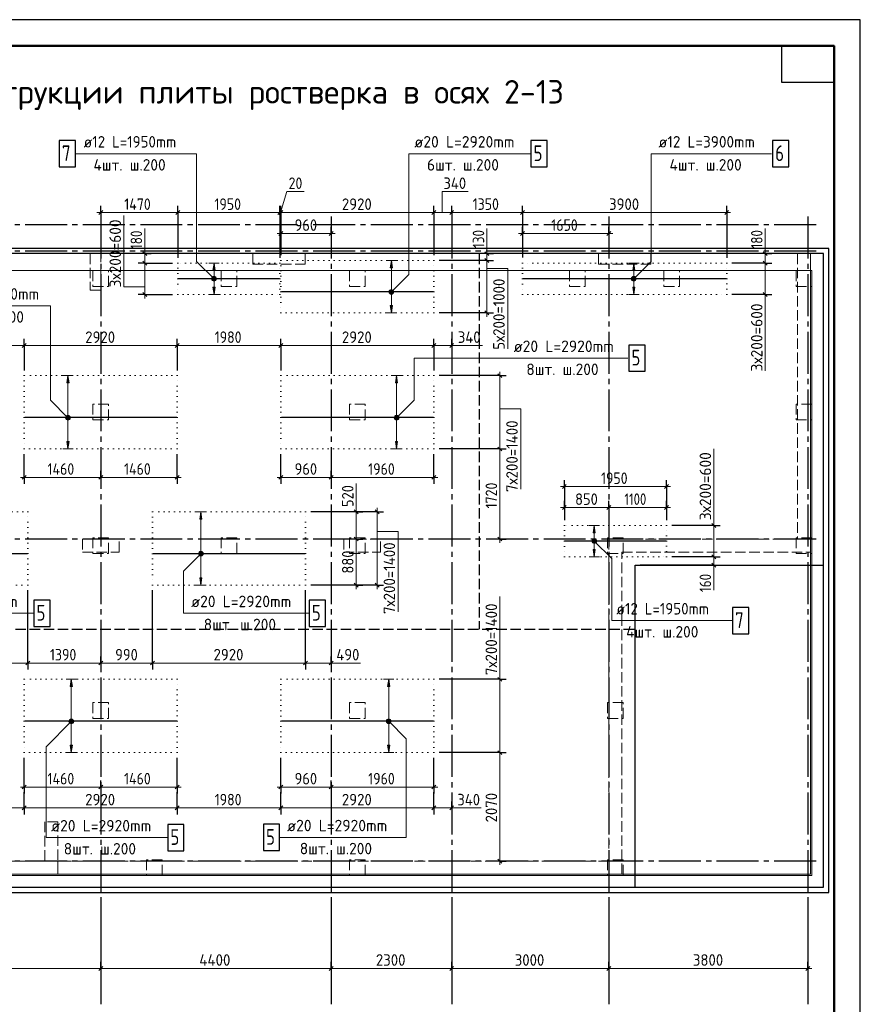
# Model space of a CAD drawing. Header units: millimetres. Extents: x 0 to 42000, y 0 to 29700.
# Tile 4 of 4: x 25952 to 42000, y 10896 to 29700. Entities that reach past the tile are written whole.
import ezdxf

# ---------------------------------------------------------------- set-up
doc = ezdxf.new("R2010")
doc.units = ezdxf.units.MM
for name, pattern in [('______2', [270, 200, -70]), ('______5', [1100, 800, -100, 100, -100]), ('______9', [100, 0, -100])]:
    doc.linetypes.add(name, pattern=pattern)
for name, color, linetype, lineweight in [('Standard', 7, 'Continuous', 25), ('ЖБ Пилон', 7, 'Continuous', 35), ('ЖБ Плита Фундамента верхний уровень', 7, 'Continuous', 35), ('ЖБ Стена верхний уровень', 7, 'Continuous', 35), ('Общий01', 7, 'Continuous', 13), ('Позиционная метка номер позиции', 7, 'Continuous', 13), ('Примечания', 7, 'Continuous', 13), ('Размерная линия_ общее', 7, 'Continuous', 13), ('Текст_ общее', 7, 'Continuous', 25)]:
    doc.layers.add(name, color=color, linetype=linetype, lineweight=lineweight)
doc.layers.add('Оси', color=7, linetype='______5', true_color=0x656565)
doc.styles.add('ISOCPEUR', font='txt')

msp = doc.modelspace()

# ---------------------------------------------------------------- hatches: boundary and pattern name
at = {"linetype": 'Continuous', "lineweight": 13, "transparency": 33554687}
for points in [[(29682, 24912), (29662, 25052), (29642, 24912)], [(33068, 24962), (33048, 25102), (33028, 24962)], [(37696, 24912), (37676, 25052), (37656, 24912)], [(26894, 22762), (26874, 22902), (26854, 22762)], [(33167, 22762), (33147, 22902), (33127, 22762)], [(29431, 20162), (29411, 20302), (29391, 20162)], [(36941, 19902), (36921, 20042), (36901, 19902)], [(26958, 16962), (26938, 17102), (26918, 16962)], [(33017, 16962), (32997, 17102), (32977, 16962)]]:
    msp.add_hatch(color=7, dxfattribs=at).paths.add_polyline_path(points)
for points in [[(29682, 24592), (29662, 24452), (29642, 24592)], [(37696, 24592), (37676, 24452), (37656, 24592)], [(33068, 24242), (33048, 24102), (33028, 24242)], [(26894, 21642), (26874, 21502), (26854, 21642)], [(33167, 21642), (33147, 21502), (33127, 21642)], [(36941, 19582), (36921, 19442), (36901, 19582)], [(29431, 19042), (29411, 18902), (29391, 19042)], [(26958, 15842), (26938, 15702), (26918, 15842)], [(33017, 15842), (32997, 15702), (32977, 15842)]]:
    msp.add_hatch(color=7, dxfattribs=at).paths.add_polyline_path(points, flags=16)
at = {"layer": 'Позиционная метка номер позиции', "linetype": 'Continuous', "lineweight": 13, "transparency": 33554687}
for points in [[(29630, 24720), (29673, 24795), (29618, 24740)], [(29618, 24740), (29673, 24795), (29650, 24795)], [(29618, 24740), (29650, 24795), (29618, 24763)], [(29618, 24763), (29650, 24795), (29630, 24783)], [(29630, 24720), (29694, 24783), (29673, 24795)], [(29650, 24708), (29694, 24783), (29630, 24720)], [(29650, 24708), (29705, 24763), (29694, 24783)], [(29673, 24708), (29705, 24763), (29650, 24708)], [(29673, 24708), (29705, 24740), (29705, 24763)], [(29705, 24740), (29673, 24708), (29694, 24720)], [(37633, 24763), (37708, 24720), (37645, 24783)], [(37633, 24740), (37688, 24708), (37633, 24763)], [(37633, 24763), (37688, 24708), (37708, 24720)], [(37665, 24708), (37633, 24740), (37645, 24720)], [(37633, 24740), (37665, 24708), (37688, 24708)], [(37645, 24783), (37720, 24740), (37665, 24795)], [(37645, 24783), (37708, 24720), (37720, 24740)], [(37665, 24795), (37720, 24740), (37720, 24763)], [(37665, 24795), (37720, 24763), (37688, 24795)], [(37688, 24795), (37720, 24763), (37708, 24783)], [(33004, 24513), (33080, 24470), (33016, 24533)], [(33004, 24490), (33059, 24458), (33004, 24513)], [(33004, 24513), (33059, 24458), (33080, 24470)], [(33036, 24458), (33004, 24490), (33016, 24470)], [(33004, 24490), (33036, 24458), (33059, 24458)], [(33016, 24533), (33091, 24490), (33036, 24545)], [(33016, 24533), (33080, 24470), (33091, 24490)], [(33036, 24545), (33091, 24490), (33091, 24513)], [(33036, 24545), (33091, 24513), (33059, 24545)], [(33059, 24545), (33091, 24513), (33080, 24533)], [(26842, 22066), (26885, 22141), (26831, 22086)], [(26831, 22086), (26885, 22141), (26862, 22141)], [(26831, 22086), (26862, 22141), (26831, 22109)], [(26831, 22109), (26862, 22141), (26842, 22129)], [(26842, 22066), (26906, 22129), (26885, 22141)], [(26862, 22054), (26906, 22129), (26842, 22066)], [(26862, 22054), (26917, 22109), (26906, 22129)], [(26885, 22054), (26917, 22109), (26862, 22054)], [(26885, 22054), (26917, 22086), (26917, 22109)], [(26917, 22086), (26885, 22054), (26906, 22066)], [(33104, 22109), (33179, 22066), (33115, 22129)], [(33104, 22086), (33159, 22054), (33104, 22109)], [(33104, 22109), (33159, 22054), (33179, 22066)], [(33136, 22054), (33104, 22086), (33115, 22066)], [(33104, 22086), (33136, 22054), (33159, 22054)], [(33115, 22129), (33190, 22086), (33136, 22141)], [(33115, 22129), (33179, 22066), (33190, 22086)], [(33136, 22141), (33190, 22086), (33190, 22109)], [(33136, 22141), (33190, 22109), (33159, 22141)], [(33159, 22141), (33190, 22109), (33179, 22129)], [(36877, 19753), (36909, 19785), (36889, 19773)], [(36909, 19785), (36877, 19753), (36877, 19730)], [(36909, 19785), (36877, 19730), (36932, 19785)], [(36932, 19785), (36877, 19730), (36889, 19710)], [(36932, 19785), (36889, 19710), (36953, 19773)], [(36953, 19773), (36889, 19710), (36909, 19698)], [(36953, 19773), (36909, 19698), (36964, 19753)], [(36964, 19753), (36909, 19698), (36932, 19698)], [(36964, 19753), (36932, 19698), (36964, 19730)], [(36964, 19730), (36932, 19698), (36953, 19710)], [(29443, 19470), (29379, 19533), (29368, 19513)], [(29443, 19470), (29368, 19513), (29422, 19458)], [(29422, 19458), (29368, 19513), (29368, 19490)], [(29422, 19458), (29368, 19490), (29399, 19458)], [(29399, 19458), (29368, 19490), (29379, 19470)], [(29454, 19490), (29399, 19545), (29379, 19533)], [(29454, 19490), (29379, 19533), (29443, 19470)], [(29454, 19513), (29422, 19545), (29399, 19545)], [(29454, 19513), (29399, 19545), (29454, 19490)], [(29422, 19545), (29454, 19513), (29443, 19533)], [(26969, 16266), (26906, 16329), (26894, 16309)], [(26969, 16266), (26894, 16309), (26949, 16254)], [(26949, 16254), (26894, 16309), (26894, 16286)], [(26949, 16254), (26894, 16286), (26926, 16254)], [(26926, 16254), (26894, 16286), (26906, 16266)], [(26981, 16286), (26926, 16341), (26906, 16329)], [(26981, 16286), (26906, 16329), (26969, 16266)], [(26981, 16309), (26949, 16341), (26926, 16341)], [(26981, 16309), (26926, 16341), (26981, 16286)], [(26949, 16341), (26981, 16309), (26969, 16329)], [(32954, 16313), (32985, 16345), (32965, 16333)], [(32985, 16345), (32954, 16313), (32954, 16290)], [(32985, 16345), (32954, 16290), (33008, 16345)], [(33008, 16345), (32954, 16290), (32965, 16270)], [(33008, 16345), (32965, 16270), (33029, 16333)], [(33029, 16333), (32965, 16270), (32985, 16258)], [(33029, 16333), (32985, 16258), (33040, 16313)], [(33040, 16313), (32985, 16258), (33008, 16258)], [(33040, 16313), (33008, 16258), (33040, 16290)], [(33040, 16290), (33008, 16258), (33029, 16270)]]:
    msp.add_hatch(color=7, dxfattribs=at).paths.add_polyline_path(points)

# ---------------------------------------------------------------- linework, layer by layer
at = {"color": 251, "linetype": 'Continuous', "lineweight": 13, "true_color": 0x494949, "transparency": 33554687}
for p, q in [((29662, 25052), (29562, 25052)), ((29662, 25052), (29642, 24912)), ((29682, 24912), (29662, 25052)), ((29662, 25052), (29762, 25052)), ((29662, 25052), (29662, 25052)), ((33048, 25102), (32948, 25102)), ((33048, 25102), (33028, 24962)), ((33068, 24962), (33048, 25102)), ((33048, 25102), (33148, 25102)), ((33048, 25102), (33048, 25102)), ((37676, 25052), (37576, 25052)), ((37676, 25052), (37656, 24912)), ((37696, 24912), (37676, 25052)), ((37676, 25052), (37776, 25052)), ((37676, 25052), (37676, 25052)), ((29642, 24912), (29682, 24912)), ((29662, 24592), (29662, 24912)), ((33028, 24962), (33068, 24962)), ((33048, 24242), (33048, 24962)), ((37656, 24912), (37696, 24912)), ((37676, 24592), (37676, 24912)), ((29662, 24452), (29562, 24452)), ((29662, 24452), (29642, 24592)), ((29642, 24592), (29682, 24592)), ((29682, 24592), (29662, 24452)), ((29662, 24452), (29762, 24452)), ((29662, 24452), (29662, 24452)), ((37676, 24452), (37576, 24452)), ((37676, 24452), (37656, 24592)), ((37656, 24592), (37696, 24592)), ((37696, 24592), (37676, 24452)), ((37676, 24452), (37776, 24452)), ((37676, 24452), (37676, 24452)), ((33048, 24102), (32948, 24102)), ((33048, 24102), (33028, 24242)), ((33028, 24242), (33068, 24242)), ((33068, 24242), (33048, 24102)), ((33048, 24102), (33148, 24102)), ((33048, 24102), (33048, 24102)), ((26874, 22902), (26774, 22902)), ((26874, 22902), (26854, 22762)), ((26854, 22762), (26894, 22762)), ((26894, 22762), (26874, 22902)), ((26874, 22902), (26974, 22902)), ((26874, 22902), (26874, 22902)), ((26874, 21642), (26874, 22762)), ((33147, 22902), (33047, 22902)), ((33147, 22902), (33127, 22762)), ((33127, 22762), (33167, 22762)), ((33167, 22762), (33147, 22902)), ((33147, 22902), (33247, 22902)), ((33147, 22902), (33147, 22902)), ((33147, 21642), (33147, 22762)), ((26874, 21502), (26854, 21642)), ((26854, 21642), (26894, 21642)), ((26894, 21642), (26874, 21502)), ((33147, 21502), (33127, 21642)), ((33127, 21642), (33167, 21642)), ((33167, 21642), (33147, 21502)), ((26874, 21502), (26774, 21502)), ((26874, 21502), (26974, 21502)), ((26874, 21502), (26874, 21502)), ((33147, 21502), (33047, 21502)), ((33147, 21502), (33247, 21502)), ((33147, 21502), (33147, 21502)), ((29411, 20302), (29311, 20302)), ((29411, 20302), (29391, 20162)), ((29391, 20162), (29431, 20162)), ((29431, 20162), (29411, 20302)), ((29411, 20302), (29511, 20302)), ((29411, 20302), (29411, 20302)), ((29411, 19042), (29411, 20162)), ((36921, 20042), (36821, 20042)), ((36921, 20042), (36901, 19902)), ((36941, 19902), (36921, 20042)), ((36921, 20042), (37021, 20042)), ((36921, 20042), (36921, 20042)), ((36901, 19902), (36941, 19902)), ((36921, 19582), (36921, 19902)), ((36921, 19442), (36901, 19582)), ((36901, 19582), (36941, 19582)), ((36941, 19582), (36921, 19442)), ((36921, 19442), (36821, 19442)), ((36921, 19442), (37021, 19442)), ((36921, 19442), (36921, 19442)), ((29411, 18902), (29391, 19042)), ((29391, 19042), (29431, 19042)), ((29431, 19042), (29411, 18902)), ((29411, 18902), (29311, 18902)), ((29411, 18902), (29511, 18902)), ((29411, 18902), (29411, 18902)), ((26938, 17102), (26838, 17102)), ((26938, 17102), (26918, 16962)), ((26918, 16962), (26958, 16962)), ((26958, 16962), (26938, 17102)), ((26938, 17102), (27038, 17102)), ((26938, 17102), (26938, 17102)), ((26938, 15842), (26938, 16962)), ((32997, 17102), (32897, 17102)), ((32997, 17102), (32977, 16962)), ((32977, 16962), (33017, 16962)), ((33017, 16962), (32997, 17102)), ((32997, 17102), (33097, 17102)), ((32997, 17102), (32997, 17102)), ((32997, 15842), (32997, 16962)), ((26938, 15702), (26918, 15842)), ((26918, 15842), (26958, 15842)), ((26958, 15842), (26938, 15702)), ((32997, 15702), (32977, 15842)), ((32977, 15842), (33017, 15842)), ((33017, 15842), (32997, 15702)), ((26938, 15702), (26838, 15702)), ((26938, 15702), (27038, 15702)), ((26938, 15702), (26938, 15702)), ((32997, 15702), (32897, 15702)), ((32997, 15702), (33097, 15702)), ((32997, 15702), (32997, 15702))]:
    msp.add_line(p, q, dxfattribs=at)
at = {"color": 7, "linetype": 'Continuous', "lineweight": 25, "transparency": 33554687}
for p, q in [((30914, 24752), (28976, 24752)), ((30914, 24752), (28976, 24752)), ((39444, 24752), (35556, 24752)), ((39444, 24752), (35556, 24752)), ((33850, 24502), (30950, 24502)), ((33850, 24502), (30950, 24502)), ((28950, 22102), (26050, 22102)), ((28950, 22102), (26050, 22102)), ((33850, 22102), (30950, 22102)), ((33850, 22102), (30950, 22102)), ((38294, 19742), (36356, 19742)), ((38294, 19742), (36356, 19742)), ((26100, 19502), (23200, 19502)), ((26100, 19502), (23200, 19502)), ((31400, 19502), (28500, 19502)), ((31400, 19502), (28500, 19502)), ((28950, 16302), (26050, 16302)), ((28950, 16302), (26050, 16302)), ((33850, 16302), (30950, 16302)), ((33850, 16302), (30950, 16302))]:
    msp.add_line(p, q, dxfattribs=at)
for points in [[(26709, 26890), (27019, 26890), (27019, 27390), (26709, 27390), (26709, 26890)], [(35712, 26890), (36022, 26890), (36022, 27390), (35712, 27390), (35712, 26890)], [(40325, 26890), (40635, 26890), (40635, 27390), (40325, 27390), (40325, 26890)], [(37581, 22986), (37891, 22986), (37891, 23486), (37581, 23486), (37581, 22986)], [(26223, 18113), (26533, 18113), (26533, 18613), (26223, 18613), (26223, 18113)], [(31479, 18113), (31789, 18113), (31789, 18613), (31479, 18613), (31479, 18113)], [(39560, 17973), (39870, 17973), (39870, 18473), (39560, 18473), (39560, 17973)], [(28779, 13829), (29089, 13829), (29089, 14329), (28779, 14329), (28779, 13829)], [(30605, 13833), (30915, 13833), (30915, 14333), (30605, 14333), (30605, 13833)]]:
    msp.add_lwpolyline(points, dxfattribs=at)
at = {"layer": 'Standard', "color": 7, "linetype": 'Continuous', "lineweight": 35, "transparency": 33554687}
for p, q in [((41500, 27600), (41500, 20500)), ((41500, 27200), (41500, 20100))]:
    msp.add_line(p, q, dxfattribs=at)
at = {"layer": 'Standard', "color": 7, "linetype": 'Continuous', "lineweight": 50, "transparency": 33554687}
msp.add_line((41500, 27100), (41500, 23200), dxfattribs=at)
at = {"layer": 'Standard', "color": 7, "linetype": 'Continuous', "lineweight": 25, "transparency": 33554687}
for points in [[(0, 0), (42000, 0), (42000, 29700), (0, 29700), (0, 0)], [(41500, 29200), (41500, 28500), (40500, 28500), (40500, 29200), (41500, 29200)]]:
    msp.add_lwpolyline(points, close=True, dxfattribs=at)
at = {"layer": 'Standard', "color": 7, "linetype": 'Continuous', "lineweight": 50, "transparency": 33554687}
msp.add_lwpolyline([(2000, 29200), (41500, 29200), (41500, 500), (2000, 500), (2000, 29200)], close=True, dxfattribs=at)
at = {"layer": 'Standard', "color": 7, "linetype": 'Continuous', "lineweight": 13, "transparency": 33554687}
for points in [[(41500, 29200), (2000, 29200), (2000, 6000), (41500, 6000), (41500, 29200)], [(4250, 13382), (41050, 13382), (41050, 25232), (4250, 25232), (4250, 13382)], [(4225, 13357), (41075, 13357), (41075, 24907), (4225, 24907), (4225, 13357)]]:
    msp.add_lwpolyline(points, dxfattribs=at)
at = {"layer": 'Standard', "color": 254, "linetype": 'Continuous', "lineweight": 25, "true_color": 0xc4c4ff, "transparency": 33554687}
msp.add_lwpolyline([(3900, 13032), (41400, 13032), (41400, 25332), (3900, 25332), (3900, 13032)], dxfattribs=at)
at = {"layer": 'Standard', "color": 7, "linetype": 'Continuous', "lineweight": 25, "transparency": 33554687}
msp.add_lwpolyline([(4000, 13132), (41300, 13132), (41300, 25232), (4000, 25232), (4000, 13132)], dxfattribs=at)
at = {"layer": 'ЖБ Пилон', "color": 253, "linetype": '______2', "lineweight": 13, "true_color": 0xa0a0a0, "transparency": 33554687}
for p, q in [((27500, 25232), (27300, 25232)), ((27300, 25232), (27300, 24532)), ((27500, 24532), (27500, 25232)), ((31400, 25232), (30400, 25232)), ((30400, 25232), (30400, 25032)), ((31400, 25032), (31400, 25232)), ((38000, 25232), (37000, 25232)), ((37000, 25232), (37000, 25032)), ((38000, 25032), (38000, 25232)), ((30400, 25032), (31400, 25032)), ((37000, 25032), (38000, 25032)), ((27650, 24907), (27350, 24907)), ((27350, 24907), (27350, 24607)), ((27650, 24607), (27650, 24907)), ((30100, 24907), (29800, 24907)), ((29800, 24907), (29800, 24607)), ((30100, 24607), (30100, 24907)), ((32550, 24907), (32250, 24907)), ((32250, 24907), (32250, 24607)), ((32550, 24607), (32550, 24907)), ((36750, 24907), (36450, 24907)), ((36450, 24907), (36450, 24607)), ((36750, 24607), (36750, 24907)), ((38550, 24907), (38250, 24907)), ((38250, 24907), (38250, 24607)), ((38550, 24607), (38550, 24907)), ((41075, 24907), (40775, 24907)), ((40775, 24907), (40775, 24607)), ((41075, 24607), (41075, 24907)), ((27300, 24532), (27500, 24532)), ((27350, 24607), (27650, 24607)), ((29800, 24607), (30100, 24607)), ((32250, 24607), (32550, 24607)), ((36450, 24607), (36750, 24607)), ((38250, 24607), (38550, 24607)), ((40775, 24607), (41075, 24607)), ((27650, 22357), (27350, 22357)), ((27350, 22357), (27350, 22057)), ((27650, 22057), (27650, 22357)), ((32550, 22357), (32250, 22357)), ((32250, 22357), (32250, 22057)), ((32550, 22057), (32550, 22357)), ((40775, 22357), (40775, 22057)), ((41075, 22357), (40775, 22357)), ((41075, 22057), (41075, 22357)), ((27350, 22057), (27650, 22057)), ((32250, 22057), (32550, 22057)), ((40775, 22057), (41075, 22057)), ((27850, 19782), (27150, 19782)), ((27150, 19782), (27150, 19532)), ((27650, 19807), (27350, 19807)), ((27350, 19807), (27350, 19507)), ((27650, 19507), (27650, 19807)), ((27850, 19532), (27850, 19782)), ((30100, 19807), (29800, 19807)), ((29800, 19807), (29800, 19507)), ((30100, 19507), (30100, 19807)), ((32840, 19782), (32140, 19782)), ((32140, 19782), (32140, 19532)), ((32550, 19807), (32250, 19807)), ((32250, 19807), (32250, 19507)), ((32550, 19507), (32550, 19807)), ((32840, 19532), (32840, 19782)), ((37475, 19807), (37175, 19807)), ((37175, 19807), (37175, 19507)), ((37475, 19507), (37475, 19807)), ((41075, 19807), (40775, 19807)), ((40775, 19807), (40775, 19507)), ((41075, 19507), (41075, 19807)), ((27150, 19532), (27850, 19532)), ((27350, 19507), (27650, 19507)), ((29800, 19507), (30100, 19507)), ((32140, 19532), (32840, 19532)), ((32250, 19507), (32550, 19507)), ((37175, 19507), (37475, 19507)), ((40775, 19507), (41075, 19507)), ((27650, 16657), (27350, 16657)), ((27350, 16657), (27350, 16357)), ((27650, 16357), (27650, 16657)), ((32550, 16657), (32250, 16657)), ((32250, 16657), (32250, 16357)), ((32550, 16357), (32550, 16657)), ((37475, 16657), (37175, 16657)), ((37175, 16657), (37175, 16357)), ((37475, 16357), (37475, 16657)), ((27350, 16357), (27650, 16357)), ((32250, 16357), (32550, 16357)), ((37175, 16357), (37475, 16357)), ((28675, 13657), (28375, 13657)), ((28375, 13657), (28375, 13357)), ((28675, 13357), (28675, 13657)), ((32550, 13657), (32250, 13657)), ((32250, 13657), (32250, 13357)), ((32550, 13357), (32550, 13657)), ((37475, 13657), (37175, 13657)), ((37175, 13657), (37175, 13357)), ((37475, 13357), (37475, 13657)), ((28375, 13357), (28675, 13357)), ((32250, 13357), (32550, 13357)), ((37175, 13357), (37475, 13357))]:
    msp.add_line(p, q, dxfattribs=at)
at = {"layer": 'ЖБ Плита Фундамента верхний уровень', "color": 251, "linetype": 'Continuous', "lineweight": 25, "true_color": 0x656565, "transparency": 33554687}
for p, q in [((41300, 25232), (4000, 25232)), ((41300, 19282), (41300, 25232)), ((37700, 13132), (37700, 19282)), ((37700, 19282), (41300, 19282)), ((12100, 13132), (37700, 13132))]:
    msp.add_line(p, q, dxfattribs=at)
at = {"layer": 'ЖБ Стена верхний уровень', "color": 253, "linetype": '______2', "lineweight": 13, "true_color": 0xa0a0a0, "transparency": 33554687}
for p, q in [((41050, 25232), (40800, 25232)), ((40800, 25232), (40800, 19782)), ((41050, 19782), (41050, 25232)), ((40800, 19782), (37200, 19782)), ((37200, 19782), (37200, 19532)), ((41050, 19532), (41050, 19782)), ((37200, 19532), (37200, 18322)), ((37450, 19532), (41050, 19532)), ((37450, 18322), (37450, 19532)), ((37200, 18322), (37200, 15422)), ((37450, 15422), (37450, 18322)), ((37200, 15422), (37200, 13632)), ((37450, 13382), (37450, 15422)), ((26430, 14382), (26430, 13632)), ((26680, 14382), (26430, 14382)), ((26680, 13382), (26680, 14382)), ((26430, 13632), (22070, 13632)), ((37200, 13632), (26680, 13632)), ((26680, 13632), (26680, 13382)), ((22070, 13382), (26430, 13382)), ((26430, 13382), (26680, 13382)), ((26680, 13382), (37200, 13382)), ((37200, 13382), (37450, 13382))]:
    msp.add_line(p, q, dxfattribs=at)
at = {"layer": 'Общий01', "color": 251, "linetype": 'Continuous', "lineweight": 13, "true_color": 0x656565, "transparency": 33554687}
for p, q in [((28339, 25232), (28339, 25712)), ((34871, 25232), (34871, 25712)), ((40184, 25232), (40184, 25712)), ((40184, 24452), (40184, 22992)), ((34200, 23477), (34790, 23477)), ((39202, 21502), (39202, 20042)), ((32375, 20302), (32375, 20842)), ((39202, 19282), (39202, 18802)), ((35117, 17102), (35117, 18682)), ((31900, 17413), (32460, 17413)), ((34200, 14645), (34760, 14645))]:
    msp.add_line(p, q, dxfattribs=at)
at = {"layer": 'Общий01', "color": 251, "linetype": '______2', "lineweight": 25, "true_color": 0x656565, "transparency": 33554687}
for p, q in [((34727, 25232), (34727, 18062)), ((12100, 18062), (37700, 18062))]:
    msp.add_line(p, q, dxfattribs=at)
at = {"layer": 'Общий01', "color": 251, "linetype": 'Continuous', "lineweight": 13, "true_color": 0x656565, "transparency": 33554687}
for points in [[(30930, 26017), (31050, 26417), (31381, 26417)], [(34020, 26017), (34020, 26417), (34511, 26417)], [(28339, 24597), (27939, 24597), (27939, 25958)], [(34871, 24948), (35271, 24948), (35271, 23417)], [(35117, 22266), (35517, 22266), (35517, 20735)], [(32775, 19924), (33175, 19924), (33175, 18393)]]:
    msp.add_lwpolyline(points, dxfattribs=at)
at = {"layer": 'Оси', "color": 8, "linetype": '______5', "lineweight": -3, "transparency": 33554687}
for p, q in [((41157, 25782), (3764, 25782)), ((27500, 25939), (27500, 12896)), ((31900, 25939), (31900, 12896)), ((34200, 25939), (34200, 12896)), ((37200, 25939), (37200, 12896)), ((41000, 25939), (41000, 12896)), ((41157, 25282), (3764, 25282)), ((41157, 19782), (3764, 19782)), ((41157, 13632), (3764, 13632))]:
    msp.add_line(p, q, dxfattribs=at)
at = {"layer": 'Оси', "color": 7, "linetype": 'Continuous', "lineweight": 25, "transparency": 33554687}
for p, q in [((27500, 12896), (27500, 10896)), ((31900, 12896), (31900, 10896)), ((34200, 12896), (34200, 10896)), ((37200, 12896), (37200, 10896)), ((41000, 12896), (41000, 10896))]:
    msp.add_line(p, q, dxfattribs=at)
at = {"layer": 'Позиционная метка номер позиции', "color": 7, "linetype": 'Continuous', "lineweight": 13, "transparency": 33554687}
for p, q in [((29630, 24783), (29630, 24783)), ((29630, 24720), (29630, 24720)), ((29694, 24783), (29694, 24783)), ((29694, 24720), (29694, 24720)), ((37645, 24783), (37645, 24783)), ((37645, 24720), (37645, 24720)), ((37708, 24783), (37708, 24783)), ((37708, 24720), (37708, 24720)), ((33016, 24533), (33016, 24533)), ((33016, 24470), (33016, 24470)), ((33080, 24533), (33080, 24533)), ((33080, 24470), (33080, 24470)), ((26842, 22129), (26842, 22129)), ((26842, 22066), (26842, 22066)), ((26906, 22129), (26906, 22129)), ((26906, 22066), (26906, 22066)), ((33115, 22129), (33115, 22129)), ((33115, 22066), (33115, 22066)), ((33179, 22129), (33179, 22129)), ((33179, 22066), (33179, 22066)), ((36889, 19773), (36889, 19773)), ((36953, 19773), (36953, 19773)), ((36889, 19710), (36889, 19710)), ((36953, 19710), (36953, 19710)), ((29379, 19533), (29379, 19533)), ((29379, 19470), (29379, 19470)), ((29443, 19533), (29443, 19533)), ((29443, 19470), (29443, 19470)), ((26906, 16329), (26906, 16329)), ((26906, 16266), (26906, 16266)), ((26969, 16329), (26969, 16329)), ((26969, 16266), (26969, 16266)), ((32965, 16333), (32965, 16333)), ((32965, 16270), (32965, 16270)), ((33029, 16333), (33029, 16333)), ((33029, 16270), (33029, 16270))]:
    msp.add_line(p, q, dxfattribs=at)
for points in [[(29662, 24752), (29328, 25085), (29328, 27140), (27033, 27140)], [(33048, 24502), (33381, 24835), (33381, 27140), (35712, 27140)], [(37676, 24752), (38010, 25085), (38010, 27140), (40305, 27140)], [(26874, 22097), (26540, 22431), (26540, 24236), (24305, 24236)], [(33147, 22097), (33480, 22431), (33480, 23236), (37559, 23236)], [(36921, 19742), (37254, 19408), (37254, 18223), (39560, 18223)], [(24012, 19502), (23679, 19168), (23679, 18363), (26223, 18363)], [(29411, 19502), (29078, 19168), (29078, 18363), (31479, 18363)], [(26938, 16297), (26456, 15816), (26456, 14079), (28779, 14079)], [(32997, 16302), (33330, 15968), (33330, 14083), (30915, 14083)]]:
    msp.add_lwpolyline(points, dxfattribs=at)
for centre in [(29662, 24752), (37676, 24752), (33048, 24502), (26874, 22097), (33147, 22097), (36921, 19742), (29411, 19502), (26938, 16297), (32997, 16302)]:
    msp.add_circle(centre, 45, dxfattribs=at)
at = {"layer": 'Примечания', "color": 7, "linetype": '______9', "lineweight": 13, "transparency": 33554687}
for p, q in [((28970, 25052), (28970, 24452)), ((30920, 25052), (28970, 25052)), ((30920, 24452), (30920, 25052)), ((30940, 25102), (30940, 24102)), ((33860, 25102), (30940, 25102)), ((33860, 24102), (33860, 25102)), ((35550, 25052), (35550, 24452)), ((39450, 25052), (35550, 25052)), ((39450, 24452), (39450, 25052)), ((28970, 24452), (30920, 24452)), ((35550, 24452), (39450, 24452)), ((30940, 24102), (33860, 24102)), ((26040, 22902), (26040, 21502)), ((28960, 22902), (26040, 22902)), ((28960, 21502), (28960, 22902)), ((30940, 22902), (30940, 21502)), ((33860, 22902), (30940, 22902)), ((33860, 21502), (33860, 22902)), ((26040, 21502), (28960, 21502)), ((30940, 21502), (33860, 21502)), ((26110, 20302), (23190, 20302)), ((26110, 18902), (26110, 20302)), ((28490, 20302), (28490, 18902)), ((31410, 20302), (28490, 20302)), ((31410, 18902), (31410, 20302)), ((36350, 20042), (36350, 19442)), ((38300, 20042), (36350, 20042)), ((38300, 19442), (38300, 20042)), ((36350, 19442), (38300, 19442)), ((23190, 18902), (26110, 18902)), ((28490, 18902), (31410, 18902)), ((26040, 17102), (26040, 15702)), ((28960, 17102), (26040, 17102)), ((28960, 15702), (28960, 17102)), ((30940, 17102), (30940, 15702)), ((33860, 17102), (30940, 17102)), ((33860, 15702), (33860, 17102)), ((26040, 15702), (28960, 15702)), ((30940, 15702), (33860, 15702))]:
    msp.add_line(p, q, dxfattribs=at)
at = {"layer": 'Размерная линия_ общее', "color": 251, "linetype": 'Continuous', "lineweight": -3, "true_color": 0x656565, "transparency": 33554687}
for p, q in [((27500, 26017), (27500, 26142)), ((28970, 26017), (28970, 26142)), ((30920, 26017), (30920, 26142)), ((30940, 26017), (30940, 26142)), ((33860, 26017), (33860, 26142)), ((34200, 26017), (34200, 26142)), ((35550, 26017), (35550, 26142)), ((39450, 26017), (39450, 26142)), ((27500, 26017), (27500, 25892)), ((27500, 26017), (27500, 26017)), ((28970, 26017), (28970, 25892)), ((28970, 26017), (28970, 25152)), ((30920, 26017), (30920, 25892)), ((30920, 26017), (30920, 25152)), ((30940, 26017), (30940, 25892)), ((30940, 26017), (30940, 25202)), ((33860, 26017), (33860, 25892)), ((33860, 26017), (33860, 25202)), ((34200, 26017), (34200, 25892)), ((34200, 26017), (34200, 26017)), ((35550, 26017), (35550, 25892)), ((35550, 26017), (35550, 25158)), ((39450, 26017), (39450, 25892)), ((39450, 26017), (39450, 25152)), ((30940, 25617), (30940, 25742)), ((30940, 25617), (30940, 25492)), ((30940, 25617), (30940, 25617)), ((31900, 25617), (31900, 25742)), ((31900, 25617), (31900, 25492)), ((31900, 25617), (31900, 25617)), ((35550, 25617), (35550, 25742)), ((35550, 25617), (35550, 25492)), ((35550, 25617), (35550, 25617)), ((37200, 25617), (37200, 25742)), ((37200, 25617), (37200, 25492)), ((37200, 25617), (37200, 25617)), ((28339, 25232), (28214, 25232)), ((28339, 25232), (28464, 25232)), ((28339, 25232), (28339, 25232)), ((34871, 25232), (34746, 25232)), ((34871, 25232), (34996, 25232)), ((34871, 25232), (34871, 25232)), ((40184, 25232), (40059, 25232)), ((40184, 25232), (40309, 25232)), ((40184, 25232), (40184, 25232)), ((28339, 25052), (28214, 25052)), ((28339, 25052), (28464, 25052)), ((28339, 25052), (28870, 25052)), ((34871, 25102), (33960, 25102)), ((34871, 25102), (34746, 25102)), ((34871, 25102), (34996, 25102)), ((40184, 25052), (40059, 25052)), ((40184, 25052), (40309, 25052)), ((28339, 24452), (28214, 24452)), ((28339, 24452), (28464, 24452)), ((28339, 24452), (28870, 24452)), ((40184, 24452), (40059, 24452)), ((40184, 24452), (40309, 24452)), ((34871, 24102), (33960, 24102)), ((34871, 24102), (34746, 24102)), ((34871, 24102), (34996, 24102)), ((26040, 23477), (26040, 23602)), ((28960, 23477), (28960, 23602)), ((30940, 23477), (30940, 23602)), ((33860, 23477), (33860, 23602)), ((34200, 23477), (34200, 23602)), ((26040, 23477), (26040, 23352)), ((26040, 23477), (26040, 23002)), ((28960, 23477), (28960, 23352)), ((28960, 23477), (28960, 23002)), ((30940, 23477), (30940, 23352)), ((30940, 23477), (30940, 23002)), ((33860, 23477), (33860, 23352)), ((33860, 23477), (33860, 23002)), ((34200, 23477), (34200, 23352)), ((34200, 23477), (34200, 23477)), ((35117, 22902), (33960, 22902)), ((35117, 22902), (34992, 22902)), ((35117, 22902), (35242, 22902)), ((35117, 21502), (33960, 21502)), ((35117, 21502), (34992, 21502)), ((35117, 21502), (35242, 21502)), ((26040, 20959), (26040, 21402)), ((28960, 20959), (28960, 21402)), ((30940, 20959), (30940, 21402)), ((33860, 20959), (33860, 21402)), ((26040, 20959), (26040, 21084)), ((27500, 20959), (27500, 21084)), ((28960, 20959), (28960, 21084)), ((30940, 20959), (30940, 21084)), ((31900, 20959), (31900, 21084)), ((33860, 20959), (33860, 21084)), ((26040, 20959), (26040, 20834)), ((27500, 20959), (27500, 20834)), ((27500, 20959), (27500, 20959)), ((28960, 20959), (28960, 20834)), ((30940, 20959), (30940, 20834)), ((31900, 20959), (31900, 20834)), ((31900, 20959), (31900, 20959)), ((33860, 20959), (33860, 20834)), ((36350, 20783), (36350, 20908)), ((38300, 20783), (38300, 20908)), ((36350, 20783), (36350, 20658)), ((36350, 20783), (36350, 20142)), ((38300, 20783), (38300, 20658)), ((38300, 20783), (38300, 20142)), ((36350, 20383), (36350, 20508)), ((37200, 20383), (37200, 20508)), ((38300, 20383), (38300, 20508)), ((36350, 20383), (36350, 20258)), ((36350, 20383), (36350, 20142)), ((37200, 20383), (37200, 20258)), ((37200, 20383), (37200, 20383)), ((38300, 20383), (38300, 20258)), ((38300, 20383), (38300, 20142)), ((32775, 20302), (31510, 20302)), ((32375, 20302), (32250, 20302)), ((32375, 20302), (32500, 20302)), ((32775, 20302), (32650, 20302)), ((32775, 20302), (32900, 20302)), ((39202, 20042), (39077, 20042)), ((39202, 20042), (39327, 20042)), ((32375, 19782), (32250, 19782)), ((32375, 19782), (32500, 19782)), ((32375, 19782), (32375, 19782)), ((35117, 19782), (34992, 19782)), ((35117, 19782), (35242, 19782)), ((35117, 19782), (35117, 19782)), ((39202, 19442), (39077, 19442)), ((39202, 19442), (39327, 19442)), ((39202, 19282), (39077, 19282)), ((39202, 19282), (39327, 19282)), ((32375, 18902), (31510, 18902)), ((32775, 18902), (31510, 18902)), ((32375, 18902), (32250, 18902)), ((32375, 18902), (32500, 18902)), ((32775, 18902), (32650, 18902)), ((32775, 18902), (32900, 18902)), ((26110, 17413), (26110, 17538)), ((27500, 17413), (27500, 17538)), ((28490, 17413), (28490, 17538)), ((31410, 17413), (31410, 17538)), ((31900, 17413), (31900, 17538)), ((26110, 17413), (26110, 17288)), ((27500, 17413), (27500, 17288)), ((27500, 17413), (27500, 17413)), ((28490, 17413), (28490, 17288)), ((31410, 17413), (31410, 17288)), ((31900, 17413), (31900, 17288)), ((31900, 17413), (31900, 17413)), ((35117, 17102), (34992, 17102)), ((35117, 17102), (35242, 17102)), ((35117, 15702), (34992, 15702)), ((35117, 15702), (35242, 15702)), ((26040, 15045), (26040, 15602)), ((28960, 15045), (28960, 15602)), ((30940, 15045), (30940, 15602)), ((33860, 15045), (33860, 15602)), ((26040, 15045), (26040, 15170)), ((26040, 15045), (26040, 14920)), ((27500, 15045), (27500, 15170)), ((27500, 15045), (27500, 14920)), ((27500, 15045), (27500, 15045)), ((28960, 15045), (28960, 15170)), ((28960, 15045), (28960, 14920)), ((30940, 15045), (30940, 15170)), ((30940, 15045), (30940, 14920)), ((31900, 15045), (31900, 15170)), ((31900, 15045), (31900, 14920)), ((31900, 15045), (31900, 15045)), ((33860, 15045), (33860, 15170)), ((33860, 15045), (33860, 14920)), ((26040, 14645), (26040, 14770)), ((28960, 14645), (28960, 14770)), ((30940, 14645), (30940, 14770)), ((33860, 14645), (33860, 14770)), ((34200, 14645), (34200, 14770)), ((26040, 14645), (26040, 14520)), ((28960, 14645), (28960, 14520)), ((30940, 14645), (30940, 14520)), ((33860, 14645), (33860, 14520)), ((34200, 14645), (34200, 14520)), ((34200, 14645), (34200, 14645)), ((35117, 13632), (34992, 13632)), ((35117, 13632), (35242, 13632)), ((35117, 13632), (35117, 13632))]:
    msp.add_line(p, q, dxfattribs=at)
at = {"layer": 'Размерная линия_ общее', "color": 251, "linetype": 'Continuous', "lineweight": 13, "true_color": 0x656565, "transparency": 33554687}
for p, q in [((27500, 26017), (27425, 26017)), ((27500, 26017), (28970, 26017)), ((28970, 26017), (30920, 26017)), ((30920, 26017), (30940, 26017)), ((30940, 26017), (33860, 26017)), ((33860, 26017), (34200, 26017)), ((34200, 26017), (35550, 26017)), ((35550, 26017), (39450, 26017)), ((39450, 26017), (39525, 26017)), ((30940, 25617), (30865, 25617)), ((31900, 25617), (30940, 25617)), ((31900, 25617), (31975, 25617)), ((35550, 25617), (35475, 25617)), ((37200, 25617), (35550, 25617)), ((37200, 25617), (37275, 25617)), ((28339, 25232), (28339, 25307)), ((34871, 25232), (34871, 25307)), ((34871, 25232), (34871, 25102)), ((40184, 25232), (40184, 25307)), ((40184, 25232), (40184, 25052)), ((28339, 25052), (28339, 24452)), ((40184, 25052), (40184, 24452)), ((28339, 24452), (28339, 24377)), ((40184, 24452), (40184, 24377)), ((34871, 24102), (34871, 24027)), ((23260, 23477), (26040, 23477)), ((26040, 23477), (28960, 23477)), ((28960, 23477), (30940, 23477)), ((30940, 23477), (33860, 23477)), ((33860, 23477), (34200, 23477)), ((34200, 23477), (34275, 23477)), ((35117, 22902), (35117, 22977)), ((35117, 22902), (35117, 21502)), ((26040, 20959), (25965, 20959)), ((26040, 20959), (27500, 20959)), ((27500, 20959), (28960, 20959)), ((28960, 20959), (29035, 20959)), ((30940, 20959), (30865, 20959)), ((30940, 20959), (31900, 20959)), ((31900, 20959), (33860, 20959)), ((33860, 20959), (33935, 20959)), ((36350, 20783), (36275, 20783)), ((36350, 20783), (38300, 20783)), ((38300, 20783), (38375, 20783)), ((32375, 20302), (32375, 20377)), ((32775, 20302), (32775, 20377)), ((36350, 20383), (36275, 20383)), ((36350, 20383), (37200, 20383)), ((37200, 20383), (38300, 20383)), ((38300, 20383), (38375, 20383)), ((32375, 20302), (32375, 19782)), ((32775, 20302), (32775, 18902)), ((39202, 20042), (39202, 20117)), ((39202, 20042), (39202, 19442)), ((32375, 19782), (32375, 18902)), ((35117, 19782), (35117, 19707)), ((39202, 19442), (39202, 19282)), ((39202, 19282), (39202, 19207)), ((32375, 18902), (32375, 18827)), ((32775, 18902), (32775, 18827)), ((23190, 17413), (26110, 17413)), ((26110, 17413), (27500, 17413)), ((27500, 17413), (28490, 17413)), ((28490, 17413), (31410, 17413)), ((31410, 17413), (31900, 17413)), ((31900, 17413), (31975, 17413)), ((35117, 17102), (35117, 17177)), ((35117, 17102), (35117, 15702)), ((35117, 15702), (35117, 13632)), ((26040, 15045), (25965, 15045)), ((26040, 15045), (27500, 15045)), ((27500, 15045), (28960, 15045)), ((28960, 15045), (29035, 15045)), ((30940, 15045), (30865, 15045)), ((30940, 15045), (31900, 15045)), ((31900, 15045), (33860, 15045)), ((33860, 15045), (33935, 15045)), ((23260, 14645), (26040, 14645)), ((26040, 14645), (28960, 14645)), ((28960, 14645), (30940, 14645)), ((30940, 14645), (33860, 14645)), ((33860, 14645), (34200, 14645)), ((34200, 14645), (34275, 14645)), ((35117, 13632), (35117, 13557))]:
    msp.add_line(p, q, dxfattribs=at)
at = {"layer": 'Размерная линия_ общее', "color": 251, "linetype": 'Continuous', "lineweight": 25, "true_color": 0x656565, "transparency": 33554687}
for p, q in [((27462, 25980), (27537, 26055)), ((28932, 25980), (29007, 26055)), ((30882, 25980), (30957, 26055)), ((30902, 25980), (30977, 26055)), ((33822, 25980), (33897, 26055)), ((34162, 25980), (34237, 26055)), ((35512, 25980), (35587, 26055)), ((39412, 25980), (39487, 26055)), ((30977, 25655), (30902, 25580)), ((31937, 25655), (31862, 25580)), ((35587, 25655), (35512, 25580)), ((37237, 25655), (37162, 25580)), ((28302, 25269), (28377, 25194)), ((34834, 25269), (34909, 25194)), ((40146, 25269), (40221, 25194)), ((28302, 25089), (28377, 25014)), ((34834, 25139), (34909, 25064)), ((40146, 25089), (40221, 25014)), ((28302, 24489), (28377, 24414)), ((40146, 24489), (40221, 24414)), ((34834, 24139), (34909, 24064)), ((26002, 23439), (26077, 23514)), ((28922, 23439), (28997, 23514)), ((30902, 23439), (30977, 23514)), ((33822, 23439), (33897, 23514)), ((34162, 23439), (34237, 23514)), ((35079, 22939), (35154, 22864)), ((35079, 21539), (35154, 21464)), ((26002, 20922), (26077, 20997)), ((27462, 20922), (27537, 20997)), ((28922, 20922), (28997, 20997)), ((30902, 20922), (30977, 20997)), ((31862, 20922), (31937, 20997)), ((33822, 20922), (33897, 20997)), ((36312, 20746), (36387, 20821)), ((38262, 20746), (38337, 20821)), ((32337, 20339), (32412, 20264)), ((32737, 20339), (32812, 20264)), ((36312, 20346), (36387, 20421)), ((37162, 20346), (37237, 20421)), ((38262, 20346), (38337, 20421)), ((39165, 20079), (39240, 20004)), ((32337, 19819), (32412, 19744)), ((35079, 19819), (35154, 19744)), ((39165, 19479), (39240, 19404)), ((39165, 19319), (39240, 19244)), ((32337, 18939), (32412, 18864)), ((32737, 18939), (32812, 18864)), ((26072, 17376), (26147, 17451)), ((27462, 17376), (27537, 17451)), ((28452, 17376), (28527, 17451)), ((31372, 17376), (31447, 17451)), ((31862, 17376), (31937, 17451)), ((35079, 17139), (35154, 17064)), ((35079, 15739), (35154, 15664)), ((26002, 15008), (26077, 15083)), ((27462, 15008), (27537, 15083)), ((28922, 15008), (28997, 15083)), ((30902, 15008), (30977, 15083)), ((31862, 15008), (31937, 15083)), ((33822, 15008), (33897, 15083)), ((26002, 14608), (26077, 14683)), ((28922, 14608), (28997, 14683)), ((30902, 14608), (30977, 14683)), ((33822, 14608), (33897, 14683)), ((34162, 14608), (34237, 14683)), ((35079, 13669), (35154, 13594))]:
    msp.add_line(p, q, dxfattribs=at)
at = {"layer": 'Размерная линия_ общее', "color": 253, "linetype": 'Continuous', "lineweight": -3, "true_color": 0xa0a0a0, "transparency": 33554687}
for p, q in [((27500, 11582), (27500, 11707)), ((31900, 11582), (31900, 11707)), ((34200, 11582), (34200, 11707)), ((37200, 11582), (37200, 11707)), ((41000, 11582), (41000, 11707)), ((27500, 11582), (27500, 11457)), ((27500, 11582), (27500, 11096)), ((31900, 11582), (31900, 11457)), ((31900, 11582), (31900, 11096)), ((34200, 11582), (34200, 11457)), ((34200, 11582), (34200, 11096)), ((37200, 11582), (37200, 11457)), ((37200, 11582), (37200, 11096)), ((41000, 11582), (41000, 11457)), ((41000, 11582), (41000, 11096))]:
    msp.add_line(p, q, dxfattribs=at)
at = {"layer": 'Размерная линия_ общее', "color": 7, "linetype": 'Continuous', "lineweight": 13, "transparency": 33554687}
for p, q in [((21800, 11582), (27500, 11582)), ((27500, 11582), (31900, 11582)), ((31900, 11582), (34200, 11582)), ((34200, 11582), (37200, 11582)), ((37200, 11582), (41000, 11582)), ((41000, 11582), (41075, 11582))]:
    msp.add_line(p, q, dxfattribs=at)
at = {"layer": 'Размерная линия_ общее', "color": 7, "linetype": 'Continuous', "lineweight": 25, "transparency": 33554687}
for p, q in [((27462, 11544), (27537, 11619)), ((31862, 11544), (31937, 11619)), ((34162, 11544), (34237, 11619)), ((37162, 11544), (37237, 11619)), ((40962, 11544), (41037, 11619))]:
    msp.add_line(p, q, dxfattribs=at)
at = {"layer": 'Размерная линия_ общее', "color": 251, "linetype": 'Continuous', "lineweight": 13, "true_color": 0x656565, "transparency": 33554687}
for points in [[(28339, 25232), (28339, 25221), (28339, 25221), (28339, 25052)], [(34871, 25102), (34871, 25034), (34871, 25034), (34871, 24102)], [(35117, 21502), (35117, 20288), (35117, 20288), (35117, 19782)]]:
    msp.add_lwpolyline(points, dxfattribs=at)
at = {"layer": 'Размерная линия_ общее', "color": 251, "linetype": 'Continuous', "lineweight": -3, "true_color": 0x656565, "transparency": 33554687}
for points in [[(40184, 25052), (40166, 25052), (40166, 25052), (39550, 25052)], [(40184, 24452), (40166, 24452), (40166, 24452), (39550, 24452)], [(32375, 20302), (32358, 20302), (32358, 20302), (31510, 20302)], [(39202, 20042), (39185, 20042), (39185, 20042), (38400, 20042)], [(39202, 19442), (39185, 19442), (39185, 19442), (38400, 19442)], [(39202, 19282), (39185, 19282), (39185, 19282), (37800, 19282)], [(26110, 17413), (26110, 17430), (26110, 17430), (26110, 17430), (26110, 17430), (26110, 17430), (26110, 17430), (26110, 17430), (26110, 17430), (26110, 18802)], [(28490, 17413), (28490, 17430), (28490, 17430), (28490, 17430), (28490, 17430), (28490, 18802)], [(31410, 17413), (31410, 17430), (31410, 17430), (31410, 18802)], [(35117, 17102), (35099, 17102), (35099, 17102), (33960, 17102)], [(35117, 15702), (35100, 15702), (35100, 15702), (33960, 15702)], [(26040, 14645), (26040, 14662), (26040, 14662), (26040, 14662), (26040, 14662), (26040, 14662), (26040, 14662), (26040, 14662), (26040, 14662), (26040, 14945)], [(28960, 14645), (28960, 14662), (28960, 14662), (28960, 14662), (28960, 14662), (28960, 14662), (28960, 14662), (28960, 14945)], [(30940, 14645), (30940, 14662), (30940, 14662), (30940, 14662), (30940, 14662), (30940, 14945)], [(33860, 14645), (33860, 14662), (33860, 14662), (33860, 14945)]]:
    msp.add_lwpolyline(points, dxfattribs=at)

# ---------------------------------------------------------------- texts
at = {"color": 7, "linetype": 'Continuous', "lineweight": 13, "transparency": 33554687, "attachment_point": 7, "style": 'ISOCPEUR'}
for s, insert, char_height, width in [('\\W0.94;ø12 L=1950mm ', (27173, 27258), 220, 2104.38), ('\\W0.98;ø20 L=2920mm ', (33486, 27258), 220, 2196.66), ('\\W0.96;ø12 L=3900mm ', (38148, 27258), 220, 2150.53), ('\\W0.78;7', (26759, 27000), 300, 326.4), ('\\W0.78;5', (35762, 27000), 300, 326.4), ('\\W0.78;6', (40375, 27000), 300, 326.41), ('\\W0.97;4шт. ш.200 ', (27360, 26818), 220, 1734.41), ('\\W0.97;6шт. ш.200 ', (33728, 26818), 220, 1712.33), ('\\W0.97;4шт. ш.200 ', (38357, 26818), 220, 1734.41), ('\\W0.98;ø20 L=2920mm ', (24412, 24353), 220, 2196.67), ('\\W0.97;8шт. ш.200 ', (24654, 23913), 220, 1712.33), ('\\W0.98;ø20 L=2920mm ', (35382, 23353), 220, 2196.66), ('\\W0.78;5', (37631, 23096), 300, 326.41), ('\\W0.97;8шт. ш.200 ', (35624, 22913), 220, 1712.32), ('\\W0.98;ø20 L=2920mm ', (24001, 18480), 220, 2196.66), ('\\W0.98;ø20 L=2920mm ', (29224, 18480), 220, 2196.66), ('\\W0.78;5', (26273, 18223), 300, 326.41), ('\\W0.78;5', (31529, 18223), 300, 326.42), ('\\W0.94;ø12 L=1950mm ', (37343, 18340), 220, 2104.38), ('\\W0.97;8шт. ш.200 ', (29466, 18040), 220, 1712.32), ('\\W0.78;7', (39610, 18083), 300, 326.41), ('\\W0.97;4шт. ш.200 ', (37530, 17900), 220, 1734.41), ('\\W0.98;ø20 L=2920mm ', (26551, 14196), 220, 2196.66), ('\\W0.98;ø20 L=2920mm ', (31057, 14200), 220, 2196.66), ('\\W0.78;5', (28829, 13939), 300, 326.41), ('\\W0.78;5', (30655, 13943), 300, 326.41), ('\\W0.97;8шт. ш.200 ', (26793, 13756), 220, 1712.32), ('\\W0.97;8шт. ш.200 ', (31299, 13760), 220, 1712.32)]:
    msp.add_mtext(s, dxfattribs=dict(at, insert=insert, char_height=char_height, width=width))
at = {"layer": 'Размерная линия_ общее', "color": 251, "linetype": 'Continuous', "lineweight": 25, "true_color": 0x656565, "transparency": 33554687, "char_height": 220, "attachment_point": 7, "style": 'ISOCPEUR'}
for s, insert, width in [('\\W0.87;20', (31086, 26467), 403.92), ('\\W0.92;340', (34042, 26467), 584.44), ('\\W0.87;1470', (27949, 26067), 689.43), ('\\W0.87;1950', (29670, 26067), 666.9), ('\\W0.93;2920', (32103, 26067), 718.09), ('\\W0.87;1350', (34600, 26067), 666.91), ('\\W0.93;3900', (37203, 26067), 718.09), ('\\W0.91;960', (31200, 25667), 561.99), ('\\W0.87;1650', (36100, 25667), 666.91), ('\\W0.93;2920', (27203, 23527), 718.09), ('\\W0.87;1980', (29675, 23527), 666.92), ('\\W0.93;2920', (32103, 23527), 718.09), ('\\W0.92;340', (34317, 23527), 584.45), ('\\W0.87;1460', (26484, 21009), 689.42), ('\\W0.87;1460', (27944, 21009), 689.43), ('\\W0.91;960', (31200, 21009), 561.99), ('\\W0.87;1960', (32605, 21009), 666.9), ('\\W0.87;1950', (37050, 20833), 666.9), ('\\W0.91;850', (36555, 20433), 561.99), ('\\W0.80;1100', (37497, 20433), 615.71), ('\\W0.87;1390', (26530, 17463), 666.9), ('\\W0.91;990', (27775, 17463), 562), ('\\W0.93;2920', (29653, 17463), 718.1), ('\\W0.92;490', (31997, 17463), 584.42), ('\\W0.87;1460', (26484, 15095), 689.42), ('\\W0.87;1460', (27944, 15095), 689.43), ('\\W0.91;960', (31200, 15095), 561.99), ('\\W0.87;1960', (32605, 15095), 666.9), ('\\W0.93;2920', (27203, 14695), 718.09), ('\\W0.87;1980', (29675, 14695), 666.92), ('\\W0.93;2920', (32103, 14695), 718.09), ('\\W0.92;340', (34307, 14695), 584.43)]:
    msp.add_mtext(s, dxfattribs=dict(at, insert=insert, width=width))
at = {"layer": 'Размерная линия_ общее', "color": 251, "linetype": 'Continuous', "lineweight": 25, "true_color": 0x656565, "transparency": 33554687, "char_height": 220, "attachment_point": 7, "rotation": 90, "style": 'ISOCPEUR'}
for s, insert, width in [('\\W0.97;3х200=600', (27886, 24586), 1491.42), ('\\W0.83;180', (28289, 25319), 508.57), ('\\W0.83;130', (34821, 25339), 508.57), ('\\W0.83;180', (40134, 25329), 508.57), ('\\W0.94;5х200=1000', (35211, 23396), 1598.7), ('\\W0.97;3х200=600', (40133, 22981), 1491.43), ('\\W0.94;7х200=1400', (35461, 20679), 1620.84), ('\\W0.97;3х200=600', (39152, 20141), 1491.42), ('\\W0.87;1720', (35067, 20367), 666.9), ('\\W0.91;520', (32325, 20392), 561.98), ('\\W0.94;7х200=1400', (33120, 18350), 1620.84), ('\\W0.91;880', (32325, 19122), 562), ('\\W0.83;160', (39152, 18768), 508.57), ('\\W0.94;7х200=1400', (35066, 17183), 1620.84), ('\\W0.93;2070', (35067, 14370), 718.09)]:
    msp.add_mtext(s, dxfattribs=dict(at, insert=insert, width=width))
at = {"layer": 'Размерная линия_ общее', "color": 7, "linetype": 'Continuous', "lineweight": 25, "transparency": 33554687, "char_height": 220, "attachment_point": 7, "style": 'ISOCPEUR'}
for s, insert, width in [('\\W0.94;4400', (29381, 11632), 762.65), ('\\W0.93;2300', (32753, 11632), 718.1), ('\\W0.93;3000', (35403, 11632), 718.09), ('\\W0.93;3800', (38803, 11632), 718.09)]:
    msp.add_mtext(s, dxfattribs=dict(at, insert=insert, width=width))
at = {"layer": 'Текст_ общее', "color": 7, "linetype": 'Continuous', "lineweight": 50, "transparency": 33554687, "insert": (3000, 27975), "char_height": 450, "width": 33841.76, "attachment_point": 7, "style": 'ISOCPEUR'}
msp.add_mtext('\\W0.99;Схема дополнительного армирования верхней зоны вдоль буквенных осей конструкции плиты ростверка в осях 2-13', dxfattribs=at)

doc.saveas('drawing.dxf')
